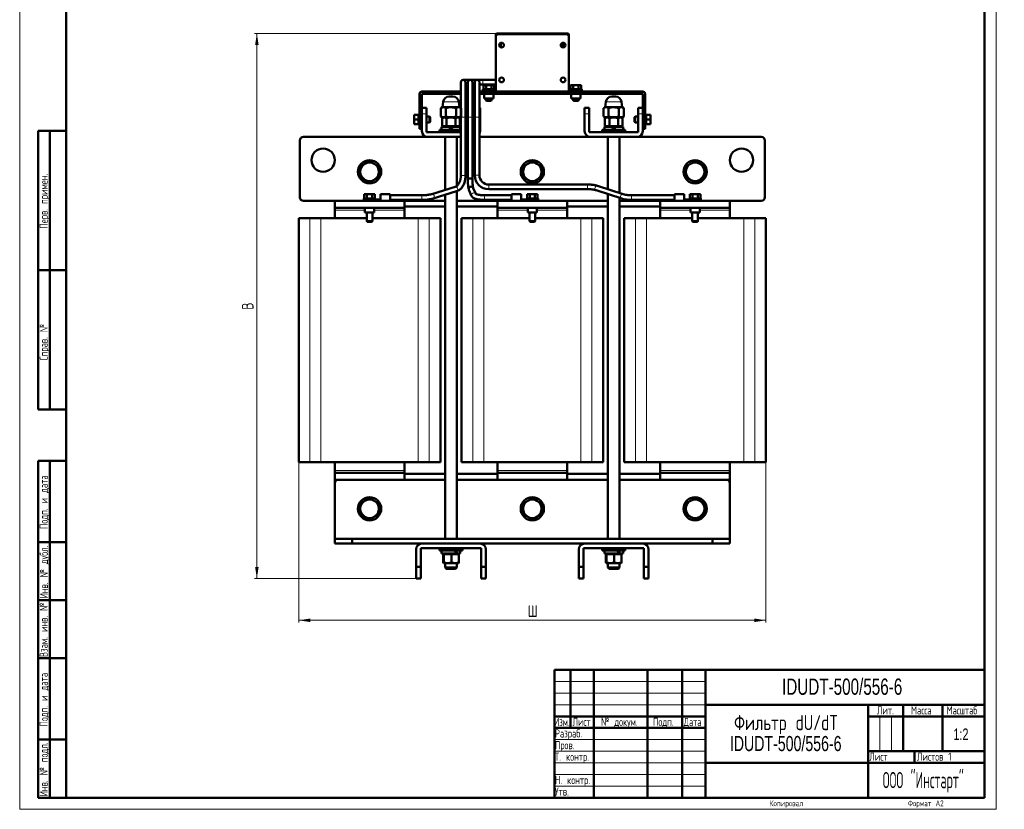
# Model space of a CAD drawing. Header units: millimetres. Extents: x 0 to 847, y 0 to 1188.
# Tile 1 of 2: x 0 to 847, y 0 to 680. Entities that reach past the tile are written whole.
import ezdxf

# ---------------------------------------------------------------- set-up
doc = ezdxf.new("R2010")
doc.units = ezdxf.units.MM
doc.header["$LTSCALE"] = 2
doc.linetypes.add('SLD-Сплошная', pattern=[0])
doc.styles.add('SLDTEXTSTYLE0', font='TXT', dxfattribs={"width": 0.7, "bigfont": 'bigfont'})
doc.styles.add('SLDTEXTSTYLE2', font='TXT', dxfattribs={"width": 0.7})
doc.styles.add('SLDTEXTSTYLE3', font='TXT', dxfattribs={"width": 0.705079, "bigfont": 'bigfont'})
doc.styles.add('SLDTEXTSTYLE4', font='TXT', dxfattribs={"width": 0.648852, "bigfont": 'bigfont'})
doc.styles.add('SLDTEXTSTYLE5', font='TXT', dxfattribs={"width": 0.632021, "bigfont": 'bigfont'})
doc.styles.add('SLDTEXTSTYLE6', font='TXT', dxfattribs={"width": 0.625377, "bigfont": 'bigfont'})
doc.styles.add('SLDTEXTSTYLE7', font='TXT', dxfattribs={"width": 0.516677, "bigfont": 'bigfont'})
doc.dimstyles.new('SLDDIMSTYLE0', dxfattribs={"dimtxt": 10, "dimasz": 10, "dimexe": 0, "dimexo": 0.0625, "dimgap": 2.5, "dimtad": 2, "dimdec": 1, "dimrnd": 1e-09, "dimzin": 12, "dimdsep": 46, "dimtxsty": 'SLDTEXTSTYLE2', "dimsah": 1, "dimcen": 0.09, "dimadec": 0, "dimazin": 3, "dimtfac": 1, "dimtdec": 3, "dimtofl": 0, "dimtmove": 0, "dimatfit": 3, "dimfxl": 1, "dimfrac": 2, "dimtolj": 1, "dimtzin": 12, "dimarcsym": 0})

# ---------------------------------------------------------------- blocks, each defined once
blk = doc.blocks.new('SW_NOTE_0')
at = {"color": 0, "linetype": 'Continuous', "lineweight": 0, "char_height": 13, "attachment_point": 2}
for s, insert, style in [('Фильтр dU/dT', (48.75, 16.71), 'SLDTEXTSTYLE0'), ('IDUDT-500/556-6', (48.47, -1.29), 'SLDTEXTSTYLE2')]:
    blk.add_mtext(s, dxfattribs=dict(at, insert=insert, style=style))
blk = doc.blocks.new('_D')
at = {"color": 7, "linetype": 'SLD-Сплошная', "lineweight": 0}
for p, q in [((240.06, 298.65), (240.06, 160.67)), ((642.06, 298.65), (642.06, 160.67)), ((240.06, 162.67), (642.06, 162.67))]:
    blk.add_line(p, q, dxfattribs=at)
at = {"color": 7, "linetype": 'SLD-Сплошная', "lineweight": 18}
for points in [[(240.06, 162.67), (250.06, 161.13), (250.06, 164.21)], [(642.06, 162.67), (632.06, 164.21), (632.06, 161.13)]]:
    blk.add_solid(points, dxfattribs=at)
at = {"color": 7, "linetype": 'SLD-Сплошная', "lineweight": 18, "insert": (437.15, 175.56), "char_height": 10, "attachment_point": 1, "style": 'SLDTEXTSTYLE0'}
blk.add_mtext('Ш', dxfattribs=at)
blk = doc.blocks.new('_D_1')
at = {"color": 7, "linetype": 'SLD-Сплошная', "lineweight": 0}
for p, q in [((410.74, 667.67), (202.06, 667.67)), ((204.06, 198.67), (204.06, 667.67)), ((341.04, 198.67), (202.06, 198.67))]:
    blk.add_line(p, q, dxfattribs=at)
at = {"color": 7, "linetype": 'SLD-Сплошная', "lineweight": 18}
for points in [[(204.06, 667.67), (202.52, 657.67), (205.6, 657.67)], [(204.06, 198.67), (205.6, 208.67), (202.52, 208.67)]]:
    blk.add_solid(points, dxfattribs=at)
at = {"color": 7, "linetype": 'SLD-Сплошная', "lineweight": 18, "insert": (191.17, 429.97), "char_height": 10, "attachment_point": 1, "rotation": 90, "style": 'SLDTEXTSTYLE0'}
blk.add_mtext('В', dxfattribs=at)

msp = doc.modelspace()

# ---------------------------------------------------------------- linework, layer by layer
at = {"color": 7, "linetype": 'SLD-Сплошная', "lineweight": 18}
for p, q in [((0, 1188), (0, 0)), ((840, 1188), (840, 0)), ((460, 110), (590, 110)), ((460, 100), (590, 100)), ((460, 90), (590, 90)), ((740, 80), (740, 50)), ((750, 80), (750, 50)), ((460, 60), (590, 60)), ((460, 50), (590, 50)), ((460, 40), (590, 40)), ((460, 30), (590, 30)), ((460, 20), (590, 20)), ((0, 0), (840, 0))]:
    msp.add_line(p, q, dxfattribs=at)
at = {"color": 7, "linetype": 'SLD-Сплошная', "lineweight": 50}
for p, q in [((40, 1178), (40, 10)), ((830, 10), (830, 1178)), ((410.76, 666.47), (409.56, 666.47)), ((409.56, 618.67), (409.56, 666.47)), ((471.36, 667.67), (410.76, 667.67)), ((410.76, 667.67), (410.76, 666.47)), ((471.36, 666.47), (471.36, 667.67)), ((471.36, 666.47), (472.56, 666.47)), ((472.56, 666.47), (472.56, 618.67)), ((414.06, 659.61), (414.06, 655.73)), ((467.56, 655.67), (467.56, 659.67)), ((387.56, 627.67), (381.56, 627.67)), ((393.56, 627.67), (387.56, 627.67)), ((398.56, 627.67), (393.56, 627.67)), ((409.56, 627.67), (398.56, 627.67)), ((379.56, 625.67), (379.56, 595.67)), ((383.56, 595.67), (383.56, 625.67)), ((383.56, 623.67), (385.56, 623.67)), ((385.56, 625.67), (385.56, 595.67)), ((389.56, 595.67), (389.56, 625.67)), ((389.56, 623.67), (391.56, 623.67)), ((391.56, 625.67), (391.56, 595.67)), ((395.56, 595.67), (395.56, 625.67)), ((395.56, 623.67), (398.56, 623.67)), ((398.56, 623.67), (409.56, 623.67)), ((398.56, 619.67), (398.56, 618.67)), ((398.56, 619.67), (408.18, 619.67)), ((398.56, 618.67), (398.56, 617.67)), ((403.56, 618.67), (398.56, 618.67)), ((398.99, 619.67), (398.99, 623.27)), ((398.99, 623.27), (401.27, 623.27)), ((401.27, 619.67), (401.27, 623.27)), ((401.27, 623.27), (405.85, 623.27)), ((403.56, 618.67), (409.36, 618.67)), ((405.85, 623.27), (405.85, 619.67)), ((405.85, 623.27), (408.13, 623.27)), ((408.13, 619.67), (408.13, 623.27)), ((408.18, 619.67), (408.56, 619.67)), ((408.56, 618.67), (408.56, 619.67)), ((409.36, 617.67), (409.36, 618.67)), ((472.76, 617.67), (472.76, 618.67)), ((472.76, 618.67), (478.56, 618.67)), ((473.56, 619.67), (473.56, 618.67)), ((473.56, 619.67), (483.18, 619.67)), ((473.99, 619.67), (473.99, 623.27)), ((473.99, 623.27), (476.27, 623.27)), ((476.27, 619.67), (476.27, 623.27)), ((476.27, 623.27), (480.85, 623.27)), ((483.56, 618.67), (478.56, 618.67)), ((480.85, 623.27), (480.85, 619.67)), ((480.85, 623.27), (483.13, 623.27)), ((483.13, 619.67), (483.13, 623.27)), ((483.18, 619.67), (483.56, 619.67)), ((483.56, 618.67), (483.56, 619.67)), ((483.56, 617.67), (483.56, 618.67)), ((344.06, 587.67), (344.06, 615.67)), ((379.56, 617.67), (346.06, 617.67)), ((379.56, 615.67), (346.06, 615.67)), ((346.06, 615.67), (346.06, 603.67)), ((385.56, 617.67), (383.56, 617.67)), ((385.56, 615.67), (383.56, 615.67)), ((391.56, 617.67), (389.56, 617.67)), ((391.56, 615.67), (389.56, 615.67)), ((536.06, 617.67), (395.56, 617.67)), ((536.06, 615.67), (395.56, 615.67)), ((399.56, 615.67), (399.56, 611.67)), ((399.56, 611.67), (403.56, 611.67)), ((401.06, 611.67), (401.06, 610.17)), ((401.06, 610.17), (401.56, 609.67)), ((401.06, 610.17), (406.06, 610.17)), ((403.56, 611.67), (407.56, 611.67)), ((405.56, 609.67), (406.06, 610.17)), ((406.06, 610.17), (406.06, 611.67)), ((407.56, 611.67), (407.56, 615.67)), ((471.56, 617.67), (410.56, 617.67)), ((474.56, 615.67), (474.56, 611.67)), ((474.56, 611.67), (478.56, 611.67)), ((476.06, 611.67), (476.06, 610.17)), ((476.06, 610.17), (476.56, 609.67)), ((476.06, 610.17), (481.06, 610.17)), ((478.56, 611.67), (482.56, 611.67)), ((480.56, 609.67), (481.06, 610.17)), ((481.06, 610.17), (481.06, 611.67)), ((482.56, 611.67), (482.56, 615.67)), ((536.06, 603.67), (536.06, 615.67)), ((538.06, 615.67), (538.06, 587.67)), ((350.06, 603.67), (346.06, 603.67)), ((346.06, 603.67), (346.06, 598.67)), ((350.06, 598.67), (350.06, 603.67)), ((363.87, 604.37), (362.4, 603.52)), ((362.4, 596.22), (362.4, 603.52)), ((364.36, 608.92), (363.86, 604.37)), ((363.86, 604.37), (378.26, 604.37)), ((366.73, 603.52), (366.73, 596.22)), ((375.39, 603.52), (375.39, 596.22)), ((378.26, 604.37), (377.76, 608.92)), ((379.56, 603.61), (378.25, 604.37)), ((379.72, 603.52), (379.72, 596.22)), ((396.06, 603.67), (395.56, 603.67)), ((396.06, 598.67), (396.06, 603.67)), ((401.56, 609.67), (405.56, 609.67)), ((476.56, 609.67), (480.56, 609.67)), ((486.06, 603.67), (486.06, 598.67)), ((490.06, 603.67), (486.06, 603.67)), ((490.06, 598.67), (490.06, 603.67)), ((503.87, 604.37), (502.4, 603.52)), ((502.4, 596.22), (502.4, 603.52)), ((504.36, 608.92), (503.86, 604.37)), ((503.86, 604.37), (518.26, 604.37)), ((506.73, 603.52), (506.73, 596.22)), ((515.39, 603.52), (515.39, 596.22)), ((518.26, 604.37), (517.76, 608.92)), ((519.72, 603.52), (518.25, 604.37)), ((519.72, 603.52), (519.72, 596.22)), ((536.06, 603.67), (532.06, 603.67)), ((532.06, 603.67), (532.06, 598.67)), ((536.06, 598.67), (536.06, 603.67)), ((339.46, 593.67), (339.46, 597.63)), ((343.06, 597.63), (339.46, 597.63)), ((343.06, 593.67), (339.46, 593.67)), ((339.46, 589.71), (339.46, 593.67)), ((344.06, 598.67), (343.06, 598.67)), ((343.06, 588.67), (343.06, 598.67)), ((346.06, 598.67), (346.06, 583.67)), ((350.06, 582.67), (350.06, 598.67)), ((352.56, 596.17), (350.06, 596.17)), ((353.06, 595.67), (352.56, 596.17)), ((352.56, 591.17), (352.56, 596.17)), ((353.06, 591.67), (353.06, 595.67)), ((362.4, 596.22), (363.87, 595.37)), ((364.56, 595.37), (363.55, 594.79)), ((363.55, 594.79), (365.43, 595.37)), ((363.55, 587.87), (363.55, 594.79)), ((363.87, 595.37), (371.06, 595.37)), ((365.43, 595.37), (367.31, 594.79)), ((367.31, 594.79), (371.06, 595.37)), ((367.31, 594.79), (367.31, 587.87)), ((371.06, 595.37), (378.25, 595.37)), ((371.06, 595.37), (374.81, 594.79)), ((374.81, 594.79), (376.69, 595.37)), ((374.81, 587.87), (374.81, 594.79)), ((376.69, 595.37), (378.57, 594.79)), ((378.57, 594.79), (377.56, 595.37)), ((378.25, 595.37), (379.56, 596.13)), ((378.57, 587.87), (378.57, 594.79)), ((379.56, 595.67), (379.56, 545.53)), ((383.56, 545.53), (383.56, 595.67)), ((385.56, 595.67), (385.56, 542.77)), ((389.56, 542.77), (389.56, 595.67)), ((391.56, 595.67), (391.56, 545.67)), ((395.56, 545.67), (395.56, 595.67)), ((396.06, 583.67), (396.06, 598.67)), ((486.06, 583.67), (486.06, 598.67)), ((490.06, 598.67), (490.06, 582.67)), ((502.4, 596.22), (503.87, 595.37)), ((504.56, 595.37), (503.55, 594.79)), ((503.55, 594.79), (505.43, 595.37)), ((503.55, 587.87), (503.55, 594.79)), ((503.87, 595.37), (511.06, 595.37)), ((505.43, 595.37), (507.31, 594.79)), ((507.31, 594.79), (511.06, 595.37)), ((507.31, 594.79), (507.31, 587.87)), ((511.06, 595.37), (518.25, 595.37)), ((511.06, 595.37), (514.81, 594.79)), ((514.81, 594.79), (516.69, 595.37)), ((514.81, 587.87), (514.81, 594.79)), ((516.69, 595.37), (518.57, 594.79)), ((518.57, 594.79), (517.56, 595.37)), ((518.25, 595.37), (519.72, 596.22)), ((518.57, 587.87), (518.57, 594.79)), ((529.56, 596.17), (529.06, 595.67)), ((529.06, 595.67), (529.06, 593.67)), ((529.06, 593.67), (529.06, 591.67)), ((532.06, 596.17), (529.56, 596.17)), ((529.56, 596.17), (529.56, 591.17)), ((532.06, 582.67), (532.06, 598.67)), ((536.06, 598.67), (536.06, 583.67)), ((539.06, 598.67), (538.06, 598.67)), ((539.06, 598.67), (539.06, 595.59)), ((542.66, 597.63), (539.06, 597.63)), ((539.06, 595.59), (539.06, 588.67)), ((539.06, 593.67), (542.66, 593.67)), ((542.66, 597.63), (542.66, 593.67)), ((542.66, 593.67), (542.66, 589.71)), ((343.06, 589.71), (339.46, 589.71)), ((343.06, 588.67), (344.06, 588.67)), ((344.06, 587.67), (344.06, 585.67)), ((344.06, 585.67), (346.06, 585.67)), ((350.06, 591.17), (352.56, 591.17)), ((352.56, 591.17), (353.06, 591.67)), ((361.06, 584.67), (361.06, 582.67)), ((379.56, 584.67), (361.06, 584.67)), ((363.01, 587.27), (363.01, 584.67)), ((369.56, 587.27), (363.01, 587.27)), ((363.55, 587.87), (367.31, 587.87)), ((365.25, 587.87), (365.25, 587.27)), ((367.31, 587.87), (374.81, 587.87)), ((369.56, 587.27), (371.06, 584.67)), ((371.06, 587.27), (369.56, 587.27)), ((379.11, 587.27), (371.06, 587.27)), ((372.56, 584.67), (371.06, 587.27)), ((374.81, 587.87), (378.57, 587.87)), ((376.88, 587.27), (376.88, 587.87)), ((379.11, 584.67), (379.11, 587.27)), ((501.06, 584.67), (501.06, 582.67)), ((521.06, 584.67), (501.06, 584.67)), ((503.01, 587.27), (503.01, 584.67)), ((509.56, 587.27), (503.01, 587.27)), ((503.55, 587.87), (507.31, 587.87)), ((505.25, 587.87), (505.25, 587.27)), ((507.31, 587.87), (514.81, 587.87)), ((509.56, 587.27), (511.06, 584.67)), ((511.06, 587.27), (509.56, 587.27)), ((519.11, 587.27), (511.06, 587.27)), ((512.56, 584.67), (511.06, 587.27)), ((514.81, 587.87), (518.57, 587.87)), ((516.88, 587.27), (516.88, 587.87)), ((519.11, 584.67), (519.11, 587.27)), ((521.06, 582.67), (521.06, 584.67)), ((529.06, 591.67), (529.56, 591.17)), ((529.56, 591.17), (532.06, 591.17)), ((536.06, 585.67), (538.06, 585.67)), ((538.06, 588.67), (539.06, 588.67)), ((538.06, 585.67), (538.06, 587.67)), ((539.06, 589.71), (542.66, 589.71)), ((16, 344), (16, 584)), ((40, 584), (16, 584)), ((16, 344), (16, 584)), ((26, 344), (26, 584)), ((26, 344), (26, 584)), ((351.06, 578.67), (244.06, 578.67)), ((379.56, 582.67), (350.06, 582.67)), ((351.06, 578.67), (379.56, 578.67)), ((366.06, 578.67), (366.06, 533.01)), ((376.06, 536.38), (376.06, 578.67)), ((385.56, 582.67), (383.56, 582.67)), ((383.56, 578.67), (385.56, 578.67)), ((391.56, 582.67), (389.56, 582.67)), ((389.56, 578.67), (391.06, 578.67)), ((391.06, 578.67), (391.56, 578.7)), ((491.06, 578.67), (395.56, 578.67)), ((532.06, 582.67), (490.06, 582.67)), ((531.06, 578.67), (491.06, 578.67)), ((506.06, 578.67), (506.06, 533.67)), ((516.06, 530.38), (516.06, 578.67)), ((638.06, 578.67), (531.06, 578.67)), ((241.06, 575.67), (241.06, 526.67)), ((641.06, 526.67), (641.06, 575.67)), ((297.06, 555.6), (293.06, 553.29)), ((293.06, 553.29), (293.06, 548.67)), ((301.06, 557.91), (297.06, 555.6)), ((305.06, 555.6), (301.06, 557.91)), ((309.06, 553.29), (305.06, 555.6)), ((309.06, 548.67), (309.06, 553.29)), ((437.06, 555.6), (433.06, 553.29)), ((433.06, 553.29), (433.06, 548.67)), ((441.06, 557.91), (437.06, 555.6)), ((445.06, 555.6), (441.06, 557.91)), ((449.06, 553.29), (445.06, 555.6)), ((449.06, 548.67), (449.06, 553.29)), ((577.06, 555.6), (573.06, 553.29)), ((573.06, 553.29), (573.06, 548.67)), ((581.06, 557.91), (577.06, 555.6)), ((585.06, 555.6), (581.06, 557.91)), ((589.06, 553.29), (585.06, 555.6)), ((589.06, 548.67), (589.06, 553.29)), ((293.06, 548.67), (293.06, 544.05)), ((293.06, 544.05), (297.06, 541.74)), ((305.06, 541.74), (309.06, 544.05)), ((309.06, 544.05), (309.06, 548.67)), ((385.56, 542.77), (389.56, 542.77)), ((433.06, 548.67), (433.06, 544.05)), ((433.06, 544.05), (437.06, 541.74)), ((445.06, 541.74), (449.06, 544.05)), ((449.06, 544.05), (449.06, 548.67)), ((573.06, 548.67), (573.06, 544.05)), ((573.06, 544.05), (577.06, 541.74)), ((585.06, 541.74), (589.06, 544.05)), ((589.06, 544.05), (589.06, 548.67)), ((297.06, 541.74), (301.06, 539.43)), ((301.06, 539.43), (305.06, 541.74)), ((374.73, 535.67), (354.57, 529.49)), ((390.16, 534.71), (390.16, 534.71)), ((392.35, 529.67), (390.16, 534.7)), ((488.61, 537.67), (403.56, 537.67)), ((437.06, 541.74), (441.06, 539.43)), ((441.06, 539.43), (445.06, 541.74)), ((519.18, 529.36), (497.19, 536.58)), ((577.06, 541.74), (581.06, 539.43)), ((581.06, 539.43), (585.06, 541.74)), ((296.06, 525.67), (296.06, 524.67)), ((296.06, 525.67), (305.68, 525.67)), ((296.49, 525.67), (296.49, 529.27)), ((296.49, 529.27), (298.77, 529.27)), ((298.77, 525.67), (298.77, 529.27)), ((298.77, 529.27), (303.35, 529.27)), ((303.35, 529.27), (303.35, 525.67)), ((303.35, 529.27), (305.63, 529.27)), ((305.63, 525.67), (305.63, 529.27)), ((305.68, 525.67), (306.06, 525.67)), ((306.06, 524.67), (306.06, 525.67)), ((318.86, 529.27), (310.56, 529.27)), ((310.56, 529.27), (310.56, 524.67)), ((318.86, 523.67), (318.86, 529.27)), ((345.87, 528.47), (318.86, 528.47)), ((355.75, 525.66), (375.91, 531.84)), ((366.06, 528.83), (366.06, 232.67)), ((376.06, 232.67), (376.06, 531.93)), ((386.5, 533.1), (388.84, 527.72)), ((423.26, 528.47), (399.77, 528.47)), ((403.56, 533.67), (488.61, 533.67)), ((431.56, 529.27), (423.26, 529.27)), ((423.26, 529.27), (423.26, 526.47)), ((423.26, 526.47), (423.26, 523.67)), ((431.56, 524.67), (431.56, 529.27)), ((436.06, 525.67), (436.06, 524.67)), ((436.06, 525.67), (445.68, 525.67)), ((436.49, 525.67), (436.49, 529.27)), ((436.49, 529.27), (438.77, 529.27)), ((438.77, 525.67), (438.77, 529.27)), ((438.77, 529.27), (443.35, 529.27)), ((443.35, 529.27), (443.35, 525.67)), ((443.35, 529.27), (445.63, 529.27)), ((445.63, 525.67), (445.63, 529.27)), ((445.68, 525.67), (446.06, 525.67)), ((446.06, 524.67), (446.06, 525.67)), ((495.94, 532.78), (517.93, 525.56)), ((506.06, 529.46), (506.06, 232.67)), ((516.06, 232.67), (516.06, 526.17)), ((563.26, 528.47), (526.51, 528.47)), ((571.56, 529.27), (563.26, 529.27)), ((563.26, 529.27), (563.26, 526.47)), ((563.26, 526.47), (563.26, 523.67)), ((571.56, 524.67), (571.56, 529.27)), ((576.06, 525.67), (576.06, 524.67)), ((576.06, 525.67), (585.68, 525.67)), ((576.49, 525.67), (576.49, 529.27)), ((576.49, 529.27), (578.77, 529.27)), ((578.77, 525.67), (578.77, 529.27)), ((578.77, 529.27), (583.35, 529.27)), ((583.35, 529.27), (583.35, 525.67)), ((583.35, 529.27), (585.63, 529.27)), ((585.63, 525.67), (585.63, 529.27)), ((585.68, 525.67), (586.06, 525.67)), ((586.06, 524.67), (586.06, 525.67)), ((244.06, 523.67), (271.06, 523.67)), ((271.06, 523.67), (271.06, 517.67)), ((331.06, 523.67), (271.06, 523.67)), ((331.06, 517.67), (271.06, 517.67)), ((271.06, 517.67), (271.06, 515.67)), ((296.06, 524.67), (303.86, 524.67)), ((296.31, 524.67), (296.31, 523.67)), ((297.06, 517.67), (297.06, 513.67)), ((310.56, 524.67), (303.86, 524.67)), ((305.06, 513.67), (305.06, 517.67)), ((310.56, 524.67), (310.56, 523.67)), ((318.86, 524.47), (345.87, 524.47)), ((331.06, 523.67), (331.06, 517.67)), ((331.06, 523.67), (366.06, 523.67)), ((331.06, 518.67), (366.06, 518.67)), ((331.06, 517.67), (331.06, 515.67)), ((376.06, 523.67), (411.06, 523.67)), ((376.06, 518.67), (411.06, 518.67)), ((399.77, 524.47), (423.26, 524.47)), ((411.06, 523.67), (411.06, 517.67)), ((471.06, 523.67), (411.06, 523.67)), ((471.06, 517.67), (411.06, 517.67)), ((411.06, 517.67), (411.06, 515.67)), ((431.56, 523.67), (431.56, 524.67)), ((438.27, 524.67), (431.56, 524.67)), ((437.06, 517.67), (437.06, 513.67)), ((438.27, 524.67), (445.68, 524.67)), ((445.06, 513.67), (445.06, 517.67)), ((445.68, 524.67), (446.06, 524.67)), ((445.81, 523.67), (445.81, 524.67)), ((471.06, 523.67), (471.06, 517.67)), ((471.06, 523.67), (506.06, 523.67)), ((471.06, 518.67), (506.06, 518.67)), ((471.06, 517.67), (471.06, 515.67)), ((516.06, 523.67), (551.06, 523.67)), ((516.06, 518.67), (551.06, 518.67)), ((526.51, 524.47), (563.26, 524.47)), ((551.06, 523.67), (551.06, 517.67)), ((611.06, 523.67), (551.06, 523.67)), ((611.06, 517.67), (551.06, 517.67)), ((551.06, 517.67), (551.06, 515.67)), ((571.56, 523.67), (571.56, 524.67)), ((578.27, 524.67), (571.56, 524.67)), ((577.06, 517.67), (577.06, 513.67)), ((578.27, 524.67), (585.68, 524.67)), ((585.06, 513.67), (585.06, 517.67)), ((585.68, 524.67), (586.06, 524.67)), ((585.81, 523.67), (585.81, 524.67)), ((611.06, 523.67), (611.06, 517.67)), ((611.06, 523.67), (638.06, 523.67)), ((611.06, 517.67), (611.06, 515.67)), ((240.06, 298.67), (240.06, 508.67)), ((240.6, 508.67), (240.06, 508.67)), ((249.74, 508.67), (240.6, 508.67)), ((259.2, 508.67), (249.74, 508.67)), ((298.56, 508.67), (259.2, 508.67)), ((271.06, 515.67), (271.06, 508.67)), ((297.06, 513.67), (305.06, 513.67)), ((298.56, 513.67), (298.56, 506.17)), ((303.56, 506.17), (303.56, 513.67)), ((342.92, 508.67), (303.56, 508.67)), ((331.06, 515.67), (331.06, 508.67)), ((352.38, 508.67), (342.92, 508.67)), ((361.52, 508.67), (352.38, 508.67)), ((362.06, 508.67), (361.52, 508.67)), ((362.06, 508.67), (362.06, 298.67)), ((380.06, 298.67), (380.06, 508.67)), ((380.6, 508.67), (380.06, 508.67)), ((389.74, 508.67), (380.6, 508.67)), ((399.2, 508.67), (389.74, 508.67)), ((438.56, 508.67), (399.2, 508.67)), ((411.06, 515.67), (411.06, 508.67)), ((437.06, 513.67), (445.06, 513.67)), ((438.56, 513.67), (438.56, 506.17)), ((443.56, 506.17), (443.56, 513.67)), ((482.92, 508.67), (443.56, 508.67)), ((471.06, 515.67), (471.06, 508.67)), ((492.38, 508.67), (482.92, 508.67)), ((501.52, 508.67), (492.38, 508.67)), ((502.06, 508.67), (501.52, 508.67)), ((502.06, 508.67), (502.06, 298.67)), ((520.06, 298.67), (520.06, 508.67)), ((520.6, 508.67), (520.06, 508.67)), ((529.74, 508.67), (520.6, 508.67)), ((539.2, 508.67), (529.74, 508.67)), ((578.56, 508.67), (539.2, 508.67)), ((551.06, 515.67), (551.06, 508.67)), ((577.06, 513.67), (585.06, 513.67)), ((578.56, 513.67), (578.56, 506.17)), ((583.56, 506.17), (583.56, 513.67)), ((622.92, 508.67), (583.56, 508.67)), ((611.06, 515.67), (611.06, 508.67)), ((632.38, 508.67), (622.92, 508.67)), ((641.52, 508.67), (632.38, 508.67)), ((642.06, 508.67), (641.52, 508.67)), ((642.06, 508.67), (642.06, 298.67)), ((298.56, 506.17), (299.06, 505.67)), ((298.56, 506.17), (303.56, 506.17)), ((299.06, 505.67), (303.06, 505.67)), ((303.06, 505.67), (303.56, 506.17)), ((438.56, 506.17), (439.06, 505.67)), ((438.56, 506.17), (443.56, 506.17)), ((439.06, 505.67), (443.06, 505.67)), ((443.06, 505.67), (443.56, 506.17)), ((578.56, 506.17), (579.06, 505.67)), ((578.56, 506.17), (583.56, 506.17)), ((579.06, 505.67), (583.06, 505.67)), ((583.06, 505.67), (583.56, 506.17)), ((16, 464), (40, 464)), ((16, 344), (40, 344)), ((16, 10), (16, 300)), ((16, 300), (40, 300)), ((26, 10), (26, 300)), ((240.6, 298.67), (240.06, 298.67)), ((249.74, 298.67), (240.6, 298.67)), ((259.2, 298.67), (249.74, 298.67)), ((342.92, 298.67), (259.2, 298.67)), ((271.06, 291.67), (271.06, 298.67)), ((331.06, 291.67), (331.06, 298.67)), ((352.38, 298.67), (342.92, 298.67)), ((361.52, 298.67), (352.38, 298.67)), ((361.52, 298.67), (362.06, 298.67)), ((380.6, 298.67), (380.06, 298.67)), ((389.74, 298.67), (380.6, 298.67)), ((399.2, 298.67), (389.74, 298.67)), ((482.92, 298.67), (399.2, 298.67)), ((411.06, 291.67), (411.06, 298.67)), ((471.06, 291.67), (471.06, 298.67)), ((492.38, 298.67), (482.92, 298.67)), ((501.52, 298.67), (492.38, 298.67)), ((501.52, 298.67), (502.06, 298.67)), ((520.6, 298.67), (520.06, 298.67)), ((529.74, 298.67), (520.6, 298.67)), ((539.2, 298.67), (529.74, 298.67)), ((622.92, 298.67), (539.2, 298.67)), ((551.06, 291.67), (551.06, 298.67)), ((611.06, 291.67), (611.06, 298.67)), ((632.38, 298.67), (622.92, 298.67)), ((641.52, 298.67), (632.38, 298.67)), ((641.52, 298.67), (642.06, 298.67)), ((271.06, 289.67), (271.06, 291.67)), ((331.06, 289.67), (271.06, 289.67)), ((271.06, 283.67), (271.06, 289.67)), ((331.06, 289.67), (331.06, 291.67)), ((331.06, 289.67), (331.06, 283.67)), ((366.06, 288.67), (331.06, 288.67)), ((411.06, 288.67), (376.06, 288.67)), ((411.06, 289.67), (411.06, 291.67)), ((471.06, 289.67), (411.06, 289.67)), ((411.06, 283.67), (411.06, 289.67)), ((471.06, 289.67), (471.06, 291.67)), ((471.06, 289.67), (471.06, 283.67)), ((506.06, 288.67), (471.06, 288.67)), ((551.06, 288.67), (516.06, 288.67)), ((551.06, 289.67), (551.06, 291.67)), ((611.06, 289.67), (551.06, 289.67)), ((551.06, 283.67), (551.06, 289.67)), ((611.06, 289.67), (611.06, 291.67)), ((611.06, 289.67), (611.06, 283.67)), ((331.06, 283.67), (271.06, 283.67)), ((271.06, 283.67), (271.06, 280.67)), ((271.06, 280.67), (271.06, 232.67)), ((366.06, 283.67), (331.06, 283.67)), ((411.06, 283.67), (376.06, 283.67)), ((471.06, 283.67), (411.06, 283.67)), ((506.06, 283.67), (471.06, 283.67)), ((551.06, 283.67), (516.06, 283.67)), ((611.06, 283.67), (551.06, 283.67)), ((611.06, 280.67), (611.06, 283.67)), ((611.06, 280.67), (611.06, 232.67)), ((297.06, 265.6), (293.06, 263.29)), ((293.06, 263.29), (293.06, 258.67)), ((301.06, 267.91), (297.06, 265.6)), ((305.06, 265.6), (301.06, 267.91)), ((309.06, 263.29), (305.06, 265.6)), ((309.06, 258.67), (309.06, 263.29)), ((437.06, 265.6), (433.06, 263.29)), ((433.06, 263.29), (433.06, 258.67)), ((441.06, 267.91), (437.06, 265.6)), ((445.06, 265.6), (441.06, 267.91)), ((449.06, 263.29), (445.06, 265.6)), ((449.06, 258.67), (449.06, 263.29)), ((577.06, 265.6), (573.06, 263.29)), ((573.06, 263.29), (573.06, 258.67)), ((581.06, 267.91), (577.06, 265.6)), ((585.06, 265.6), (581.06, 267.91)), ((589.06, 263.29), (585.06, 265.6)), ((589.06, 258.67), (589.06, 263.29)), ((293.06, 258.67), (293.06, 254.05)), ((309.06, 254.05), (309.06, 258.67)), ((433.06, 258.67), (433.06, 254.05)), ((449.06, 254.05), (449.06, 258.67)), ((573.06, 258.67), (573.06, 254.05)), ((589.06, 254.05), (589.06, 258.67)), ((293.06, 254.05), (297.06, 251.74)), ((297.06, 251.74), (301.06, 249.43)), ((301.06, 249.43), (305.06, 251.74)), ((305.06, 251.74), (309.06, 254.05)), ((433.06, 254.05), (437.06, 251.74)), ((437.06, 251.74), (441.06, 249.43)), ((441.06, 249.43), (445.06, 251.74)), ((445.06, 251.74), (449.06, 254.05)), ((573.06, 254.05), (577.06, 251.74)), ((577.06, 251.74), (581.06, 249.43)), ((581.06, 249.43), (585.06, 251.74)), ((585.06, 251.74), (589.06, 254.05)), ((40, 230), (16, 230)), ((271.06, 232.67), (271.06, 228.67)), ((286.06, 232.67), (271.06, 232.67)), ((286.06, 232.67), (286.06, 228.67)), ((596.06, 232.67), (286.06, 232.67)), ((596.06, 232.67), (596.06, 228.67)), ((611.06, 232.67), (596.06, 232.67)), ((611.06, 232.67), (611.06, 228.67)), ((271.06, 228.67), (286.06, 228.67)), ((286.06, 228.67), (346.06, 228.67)), ((341.06, 223.67), (341.06, 208.67)), ((345.06, 224.67), (397.06, 224.67)), ((345.06, 208.67), (345.06, 224.67)), ((396.06, 228.67), (346.06, 228.67)), ((361.06, 224.67), (361.06, 222.67)), ((361.06, 222.67), (362.69, 222.67)), ((362.69, 222.67), (381.06, 222.67)), ((363.01, 222.67), (363.01, 220.07)), ((379.11, 220.07), (379.11, 222.67)), ((381.06, 222.67), (381.06, 224.67)), ((396.06, 228.67), (486.06, 228.67)), ((397.06, 224.67), (397.06, 208.67)), ((401.06, 208.67), (401.06, 223.67)), ((481.06, 208.67), (481.06, 223.67)), ((485.06, 224.67), (537.06, 224.67)), ((485.06, 224.67), (485.06, 208.67)), ((486.06, 228.67), (536.06, 228.67)), ((501.06, 224.67), (501.06, 222.67)), ((501.06, 222.67), (502.69, 222.67)), ((502.69, 222.67), (521.06, 222.67)), ((503.01, 222.67), (503.01, 220.07)), ((519.11, 220.07), (519.11, 222.67)), ((521.06, 222.67), (521.06, 224.67)), ((536.06, 228.67), (596.06, 228.67)), ((537.06, 208.67), (537.06, 224.67)), ((541.06, 223.67), (541.06, 208.67)), ((596.06, 228.67), (611.06, 228.67)), ((363.01, 220.07), (375.46, 220.07)), ((364.36, 219.47), (364.36, 212.55)), ((364.78, 219.47), (364.36, 219.47)), ((364.57, 211.97), (364.36, 212.55)), ((364.78, 212.55), (364.57, 211.97)), ((364.57, 211.97), (368.13, 211.97)), ((364.78, 219.47), (364.78, 212.55)), ((371.47, 219.47), (364.78, 219.47)), ((368.13, 211.97), (364.78, 212.55)), ((365.25, 220.07), (365.25, 219.47)), ((366.06, 211.97), (366.06, 207.97)), ((371.47, 212.55), (368.13, 211.97)), ((368.13, 211.97), (374.62, 211.97)), ((371.47, 219.47), (371.47, 212.55)), ((377.76, 219.47), (371.47, 219.47)), ((374.62, 211.97), (371.47, 212.55)), ((377.76, 212.55), (374.62, 211.97)), ((374.62, 211.97), (377.55, 211.97)), ((375.46, 220.07), (376.64, 220.07)), ((376.06, 207.97), (376.06, 211.97)), ((376.64, 220.07), (379.11, 220.07)), ((376.88, 219.47), (376.88, 220.07)), ((377.55, 211.97), (377.76, 212.55)), ((377.76, 212.55), (377.76, 219.47)), ((503.01, 220.07), (515.46, 220.07)), ((504.36, 219.47), (504.36, 212.55)), ((504.78, 219.47), (504.36, 219.47)), ((504.57, 211.97), (504.36, 212.55)), ((504.78, 212.55), (504.57, 211.97)), ((504.57, 211.97), (508.13, 211.97)), ((504.78, 219.47), (504.78, 212.55)), ((511.47, 219.47), (504.78, 219.47)), ((508.13, 211.97), (504.78, 212.55)), ((505.25, 220.07), (505.25, 219.47)), ((506.06, 211.97), (506.06, 207.97)), ((511.47, 212.55), (508.13, 211.97)), ((508.13, 211.97), (514.62, 211.97)), ((511.47, 219.47), (511.47, 212.55)), ((517.76, 219.47), (511.47, 219.47)), ((514.62, 211.97), (511.47, 212.55)), ((517.76, 212.55), (514.62, 211.97)), ((514.62, 211.97), (517.55, 211.97)), ((515.46, 220.07), (516.64, 220.07)), ((516.06, 207.97), (516.06, 211.97)), ((516.64, 220.07), (519.11, 220.07)), ((516.88, 219.47), (516.88, 220.07)), ((517.55, 211.97), (517.76, 212.55)), ((517.76, 212.55), (517.76, 219.47)), ((341.06, 208.67), (345.06, 208.67)), ((341.06, 208.67), (341.06, 198.67)), ((345.06, 198.67), (345.06, 208.67)), ((366.06, 207.97), (367.06, 206.97)), ((366.06, 207.97), (376.06, 207.97)), ((367.06, 206.97), (375.06, 206.97)), ((375.06, 206.97), (376.06, 207.97)), ((397.06, 208.67), (401.06, 208.67)), ((397.06, 208.67), (397.06, 198.67)), ((401.06, 198.67), (401.06, 208.67)), ((485.06, 208.67), (481.06, 208.67)), ((481.06, 208.67), (481.06, 198.67)), ((485.06, 198.67), (485.06, 208.67)), ((506.06, 207.97), (507.06, 206.97)), ((506.06, 207.97), (516.06, 207.97)), ((507.06, 206.97), (515.06, 206.97)), ((515.06, 206.97), (516.06, 207.97)), ((541.06, 208.67), (537.06, 208.67)), ((537.06, 208.67), (537.06, 198.67)), ((541.06, 208.67), (541.06, 198.67)), ((341.06, 198.67), (345.06, 198.67)), ((397.06, 198.67), (401.06, 198.67)), ((485.06, 198.67), (481.06, 198.67)), ((541.06, 198.67), (537.06, 198.67)), ((40, 180), (16, 180)), ((40, 130), (16, 130)), ((460, 120), (830, 120)), ((460, 120), (460, 10)), ((474, 70), (474, 120)), ((494, 120), (494, 10)), ((540, 120), (540, 10)), ((570, 120), (570, 10)), ((590, 120), (590, 10)), ((590, 90), (830, 90)), ((730, 90), (730, 10)), ((760, 90), (760, 50)), ((794, 90), (794, 50)), ((460, 80), (590, 80)), ((730, 80), (830, 80)), ((460, 70), (590, 70)), ((16, 60), (40, 60)), ((730, 50), (830, 50)), ((770, 50), (770, 40)), ((590, 40), (830, 40)), ((16, 10), (40, 10)), ((40, 10), (830, 10))]:
    msp.add_line(p, q, dxfattribs=at)
at = {"color": 7, "linetype": 'SLD-Сплошная', "lineweight": 25}
for p, q in [((40, 1178), (40, 10)), ((40, 464), (16, 464))]:
    msp.add_line(p, q, dxfattribs=at)
at = {"color": 8, "linetype": 'SLD-Сплошная', "lineweight": 18}
for p, q in [((471.36, 666.47), (410.76, 666.47)), ((414.56, 655.67), (414.56, 659.67)), ((467.06, 659.61), (467.06, 655.73)), ((398.56, 623.67), (398.56, 627.67)), ((403.56, 617.67), (403.56, 618.67)), ((478.56, 618.67), (478.56, 617.67)), ((364.36, 608.92), (377.76, 608.92)), ((504.36, 608.92), (517.76, 608.92)), ((350.06, 598.67), (346.06, 598.67)), ((379.56, 595.67), (381.56, 595.67)), ((381.56, 595.67), (383.56, 595.67)), ((385.56, 595.67), (387.56, 595.67)), ((387.56, 595.67), (389.56, 595.67)), ((395.56, 595.67), (391.56, 595.67)), ((396.06, 598.67), (395.56, 598.67)), ((486.06, 598.67), (490.06, 598.67)), ((532.06, 598.67), (536.06, 598.67)), ((346.06, 587.67), (344.06, 587.67)), ((538.06, 587.67), (536.06, 587.67)), ((379.56, 545.53), (383.56, 545.53)), ((395.56, 545.67), (391.56, 545.67)), ((403.56, 537.67), (403.56, 533.67)), ((488.61, 533.67), (488.61, 537.67)), ((345.87, 524.47), (345.87, 528.47)), ((399.77, 525.97), (399.77, 528.47)), ((399.77, 524.47), (399.77, 525.97)), ((526.51, 525.97), (526.51, 528.47)), ((526.51, 524.47), (526.51, 525.97)), ((302.35, 523.67), (302.35, 524.67)), ((439.77, 524.67), (439.77, 523.67)), ((579.77, 524.67), (579.77, 523.67)), ((240.6, 298.67), (240.6, 508.67)), ((249.74, 298.67), (249.74, 508.67)), ((259.2, 298.67), (259.2, 508.67)), ((271.06, 515.67), (297.06, 515.67)), ((305.06, 515.67), (331.06, 515.67)), ((342.92, 298.67), (342.92, 508.67)), ((352.38, 508.67), (352.38, 298.67)), ((361.52, 508.67), (361.52, 298.67)), ((380.6, 298.67), (380.6, 508.67)), ((389.74, 298.67), (389.74, 508.67)), ((399.2, 298.67), (399.2, 508.67)), ((411.06, 515.67), (437.06, 515.67)), ((445.06, 515.67), (471.06, 515.67)), ((482.92, 298.67), (482.92, 508.67)), ((492.38, 508.67), (492.38, 298.67)), ((501.52, 508.67), (501.52, 298.67)), ((520.6, 298.67), (520.6, 508.67)), ((529.74, 298.67), (529.74, 508.67)), ((539.2, 298.67), (539.2, 508.67)), ((551.06, 515.67), (577.06, 515.67)), ((585.06, 515.67), (611.06, 515.67)), ((622.92, 298.67), (622.92, 508.67)), ((632.38, 508.67), (632.38, 298.67)), ((641.52, 508.67), (641.52, 298.67)), ((271.06, 291.67), (331.06, 291.67)), ((411.06, 291.67), (471.06, 291.67)), ((551.06, 291.67), (611.06, 291.67))]:
    msp.add_line(p, q, dxfattribs=at)
at = {"color": 8, "linetype": 'SLD-Сплошная', "lineweight": 18, "flags": 128}
for points in [[(374.73, 535.67), (375.07, 535.72), (375.67, 535.57), (376.22, 535.14), (376.63, 534.51), (376.85, 533.76), (376.83, 533.01), (376.58, 532.37), (376.13, 531.94), (375.91, 531.84)], [(495.94, 532.78), (495.44, 533.1), (495.09, 533.66), (494.97, 534.38), (495.09, 535.14), (495.44, 535.84), (495.95, 536.36), (496.56, 536.62), (497.17, 536.59), (497.19, 536.58)], [(517.94, 525.55), (517.73, 525.65), (517.27, 526.07), (517.01, 526.71), (516.99, 527.46), (517.2, 528.21), (517.62, 528.84), (518.19, 529.27), (518.81, 529.42), (519.2, 529.35)]]:
    msp.add_lwpolyline(points, dxfattribs=at)
at = {"color": 7, "linetype": 'SLD-Сплошная', "lineweight": 50}
for centre, radius in [((414.56, 657.67), 2), ((467.56, 657.67), 2), ((414.56, 627.67), 2), ((467.56, 627.67), 2), ((261.06, 558.67), 10), ((621.06, 558.67), 10), ((301.06, 548.67), 10), ((441.06, 548.67), 10), ((581.06, 548.67), 10), ((301.06, 258.67), 10), ((441.06, 258.67), 10), ((581.06, 258.67), 10)]:
    msp.add_circle(centre, radius, dxfattribs=at)
for centre, radius, start, end in [((410.76, 666.47), 1.2, 90, 180), ((410.76, 666.47), 0.2, 90, 180), ((471.36, 666.47), 1.2, 0, 90), ((471.36, 666.47), 0.2, 0, 90), ((381.56, 625.67), 2, 0, 180), ((387.56, 625.67), 2, 0, 180), ((393.56, 625.67), 2, 90, 180), ((393.56, 625.67), 2, 0, 90), ((409.36, 618.87), 0.2, 270, 0), ((410.56, 618.67), 1, 180, 270), ((471.56, 618.67), 1, 270, 0), ((472.76, 618.87), 0.2, 180, 270), ((346.06, 615.67), 2, 90, 180), ((369.33, 608.37), 5, 90, 173.65981), ((372.79, 608.37), 5, 6.34019, 90), ((409.36, 618.87), 1.2, 270, 301.65446), ((472.76, 618.87), 1.2, 238.34554, 270), ((509.33, 608.37), 5, 90, 173.65981), ((512.79, 608.37), 5, 6.34019, 90), ((536.06, 615.67), 2, 0, 90), ((244.06, 575.67), 3, 90, 180), ((351.06, 583.67), 5, 180, 270), ((391.06, 583.67), 5, 334.15807, 0), ((491.06, 583.67), 5, 180, 270), ((531.06, 583.67), 5, 270, 0), ((638.06, 575.67), 3, 0, 90), ((301.06, 548.67), 8, 120, 180), ((301.06, 548.67), 8, 60, 120), ((301.06, 548.67), 8, 0, 60), ((441.06, 548.67), 8, 120, 180), ((441.06, 548.67), 8, 60, 120), ((441.06, 548.67), 8, 0, 60), ((581.06, 548.67), 8, 120, 180), ((581.06, 548.67), 8, 60, 120), ((581.06, 548.67), 8, 0, 60), ((301.06, 548.67), 8, 180, 240), ((301.06, 548.67), 8, 300, 0), ((403.56, 545.67), 12, 180, 270), ((403.56, 545.67), 8, 180, 270), ((441.06, 548.67), 8, 180, 240), ((441.06, 548.67), 8, 300, 0), ((581.06, 548.67), 8, 180, 240), ((581.06, 548.67), 8, 300, 0), ((301.06, 548.67), 8, 240, 300), ((388.35, 533.85), 2, 25.03604, 201.96109), ((441.06, 548.67), 8, 240, 300), ((581.06, 548.67), 8, 240, 300), ((244.06, 526.67), 3, 180, 270), ((638.06, 526.67), 3, 270, 0), ((274.06, 280.67), 3, 90, 180), ((608.06, 280.67), 3, 0, 90), ((301.06, 258.67), 8, 120, 180), ((301.06, 258.67), 8, 60, 120), ((301.06, 258.67), 8, 0, 60), ((441.06, 258.67), 8, 120, 180), ((441.06, 258.67), 8, 60, 120), ((441.06, 258.67), 8, 0, 60), ((581.06, 258.67), 8, 120, 180), ((581.06, 258.67), 8, 60, 120), ((581.06, 258.67), 8, 0, 60), ((301.06, 258.67), 8, 180, 240), ((301.06, 258.67), 8, 300, 0), ((441.06, 258.67), 8, 180, 240), ((441.06, 258.67), 8, 300, 0), ((581.06, 258.67), 8, 180, 240), ((581.06, 258.67), 8, 300, 0), ((301.06, 258.67), 8, 240, 300), ((441.06, 258.67), 8, 240, 300), ((581.06, 258.67), 8, 240, 300), ((346.06, 223.67), 5, 90, 180), ((396.06, 223.67), 5, 0, 90), ((486.06, 223.67), 5, 90, 180), ((536.06, 223.67), 5, 0, 90)]:
    msp.add_arc(centre, radius, start, end, dxfattribs=at)
at = {"color": 8, "linetype": 'SLD-Сплошная', "lineweight": 18}
for centre, radius, start, end in [((354.78, 527.58), 1.91, 359.79111, 96.57122), ((355.11, 527.16), 1.63, 292.54209, 14.59632), ((390.67, 528.47), 1.98, 90.10382, 202.001), ((390.75, 528.54), 1.92, 23.26089, 92.46228)]:
    msp.add_arc(centre, radius, start, end, dxfattribs=at)
at = {"color": 7, "linetype": 'SLD-Сплошная', "lineweight": 50}
for centre, start_param, end_param in [((371.06, 220.07), 4.580902, 4.768473), ((371.06, 222.67), 4.39333, 4.580902), ((511.06, 220.07), 4.580902, 4.768473), ((511.06, 222.67), 4.39333, 4.580902)]:
    msp.add_ellipse(centre, major_axis=(-7.26, 13.82), ratio=0.251857, start_param=start_param, end_param=end_param, dxfattribs=at)
for points, knots in [([(372.79, 613.37), (372.76, 613.37), (372.71, 613.37), (372.37, 613.37), (372.02, 613.37), (371.61, 613.37), (371.06, 613.37), (370.51, 613.37), (370.1, 613.37), (369.83, 613.37), (369.61, 613.37), (369.39, 613.37), (369.36, 613.37), (369.33, 613.37)], [0, 0, 0, 0, 0.124741, 0.249482, 0.314962, 0.379858, 0.499659, 0.619461, 0.68504, 0.749836, 0.815555, 0.880198, 1, 1, 1, 1]), ([(512.79, 613.37), (512.76, 613.37), (512.71, 613.37), (512.37, 613.37), (512.02, 613.37), (511.61, 613.37), (511.06, 613.37), (510.51, 613.37), (510.1, 613.37), (509.83, 613.37), (509.61, 613.37), (509.39, 613.37), (509.36, 613.37), (509.33, 613.37)], [0, 0, 0, 0, 0.1247409, 0.2494819, 0.3149623, 0.3798575, 0.4996592, 0.6194609, 0.6850399, 0.7498363, 0.8155545, 0.8801983, 1, 1, 1, 1]), ([(362.4, 603.52), (362.78, 603.71), (363.54, 604.1), (365.01, 604.32), (366.06, 603.83), (366.73, 603.52)], [0, 0, 0, 0, 0.264874, 0.535491, 1, 1, 1, 1]), ([(366.73, 603.52), (367.48, 603.71), (369, 604.1), (371.95, 604.32), (374.06, 603.83), (375.39, 603.52)], [0, 0, 0, 0, 0.264874, 0.535491, 1, 1, 1, 1]), ([(375.39, 603.52), (375.77, 603.71), (376.53, 604.1), (378, 604.32), (379.05, 603.83), (379.72, 603.52)], [0, 0, 0, 0, 0.264874, 0.535491, 1, 1, 1, 1]), ([(502.4, 603.52), (502.78, 603.71), (503.54, 604.1), (505.01, 604.32), (506.06, 603.83), (506.73, 603.52)], [0, 0, 0, 0, 0.264874, 0.535491, 1, 1, 1, 1]), ([(506.73, 603.52), (507.48, 603.71), (509, 604.1), (511.95, 604.32), (514.06, 603.83), (515.39, 603.52)], [0, 0, 0, 0, 0.264874, 0.535491, 1, 1, 1, 1]), ([(515.39, 603.52), (515.77, 603.71), (516.53, 604.1), (518, 604.32), (519.05, 603.83), (519.72, 603.52)], [0, 0, 0, 0, 0.264874, 0.535491, 1, 1, 1, 1]), ([(362.4, 596.22), (362.78, 596.03), (363.54, 595.64), (365.01, 595.43), (366.06, 595.91), (366.73, 596.22)], [0, 0, 0, 0, 0.264874, 0.535491, 1, 1, 1, 1]), ([(366.73, 596.22), (367.43, 596.04), (368.85, 595.67), (371.05, 595.49), (373.25, 595.67), (374.67, 596.04), (375.39, 596.22)], [0, 0, 0, 0, 0.247728, 0.499998, 0.747254, 1, 1, 1, 1]), ([(375.39, 596.22), (375.77, 596.03), (376.53, 595.64), (378, 595.43), (379.05, 595.91), (379.72, 596.22)], [0, 0, 0, 0, 0.264874, 0.535491, 1, 1, 1, 1]), ([(502.4, 596.22), (502.78, 596.03), (503.54, 595.64), (505.01, 595.43), (506.06, 595.91), (506.73, 596.22)], [0, 0, 0, 0, 0.264874, 0.535491, 1, 1, 1, 1]), ([(506.73, 596.22), (507.43, 596.04), (508.85, 595.67), (511.05, 595.49), (513.25, 595.67), (514.67, 596.04), (515.39, 596.22)], [0, 0, 0, 0, 0.247728, 0.499998, 0.747254, 1, 1, 1, 1]), ([(515.39, 596.22), (515.77, 596.03), (516.53, 595.64), (518, 595.43), (519.05, 595.91), (519.72, 596.22)], [0, 0, 0, 0, 0.264874, 0.535491, 1, 1, 1, 1]), ([(379.56, 545.53), (379.54, 544.93), (379.52, 544.09), (379.35, 542.88), (379.16, 541.88), (378.85, 540.75), (378.44, 539.66), (377.94, 538.63), (377.36, 537.72), (376.72, 536.95), (376.04, 536.33), (375.36, 535.89), (374.93, 535.75), (374.73, 535.68)], [0, 0, 0, 0, 0.123422, 0.173781, 0.25659, 0.341472, 0.431274, 0.523566, 0.617566, 0.71303, 0.810358, 0.911075, 1, 1, 1, 1]), ([(375.9, 531.88), (376.16, 531.95), (376.88, 532.16), (378, 532.81), (379.21, 533.76), (380.29, 534.94), (381.23, 536.31), (382.01, 537.8), (382.62, 539.39), (383.05, 540.91), (383.32, 542.31), (383.51, 543.79), (383.54, 544.87), (383.56, 545.53)], [0, 0, 0, 0, 0.056517, 0.157671, 0.260066, 0.362801, 0.464748, 0.564696, 0.660789, 0.757665, 0.827741, 0.893811, 1, 1, 1, 1]), ([(385.56, 542.77), (385.56, 542.16), (385.57, 541.31), (385.6, 540.11), (385.64, 539.14), (385.7, 538.07), (385.77, 537.05), (385.87, 536.1), (385.97, 535.25), (386.09, 534.51), (386.24, 533.87), (386.34, 533.43), (386.48, 533.16), (386.52, 533.09)], [0, 0, 0, 0, 0.14566, 0.202104, 0.294647, 0.387757, 0.48476, 0.58263, 0.680186, 0.776613, 0.871905, 0.968072, 1, 1, 1, 1]), ([(390.16, 534.72), (390.14, 534.77), (390.11, 534.88), (390.02, 535.27), (389.93, 535.83), (389.84, 536.55), (389.75, 537.5), (389.67, 538.58), (389.62, 539.67), (389.59, 540.65), (389.56, 541.66), (389.56, 542.39), (389.56, 542.77)], [0, 0, 0, 0, 0.080836, 0.170541, 0.26886, 0.372957, 0.480475, 0.615708, 0.72162, 0.803224, 0.895806, 1, 1, 1, 1]), ([(497.17, 536.58), (497.11, 536.6), (496.7, 536.76), (495.84, 536.96), (494.55, 537.23), (493.23, 537.41), (491.98, 537.54), (490.84, 537.62), (489.75, 537.66), (488.98, 537.67), (488.61, 537.67)], [0, 0, 0, 0, 0.031719, 0.199769, 0.351073, 0.525291, 0.658221, 0.764247, 0.886526, 1, 1, 1, 1]), ([(354.56, 529.49), (354.37, 529.43), (353.91, 529.29), (352.98, 529.08), (351.83, 528.88), (350.6, 528.72), (349.43, 528.61), (348.29, 528.53), (347.14, 528.48), (346.32, 528.47), (345.87, 528.47)], [0, 0, 0, 0, 0.093963, 0.237402, 0.38149, 0.519858, 0.654302, 0.754932, 0.868139, 1, 1, 1, 1]), ([(345.87, 524.47), (346.57, 524.48), (347.54, 524.49), (348.94, 524.56), (350.09, 524.65), (351.4, 524.78), (352.68, 524.96), (353.91, 525.19), (354.94, 525.42), (355.51, 525.6), (355.73, 525.67)], [0, 0, 0, 0, 0.1871232, 0.2615895, 0.3840789, 0.5087531, 0.6401071, 0.7744566, 0.910506, 1, 1, 1, 1]), ([(388.85, 527.73), (388.96, 527.51), (389.22, 527), (389.88, 526.41), (390.7, 525.92), (391.72, 525.5), (392.97, 525.14), (394.36, 524.87), (395.71, 524.69), (396.86, 524.58), (397.98, 524.51), (398.94, 524.47), (399.57, 524.47), (399.77, 524.47)], [0, 0, 0, 0, 0.069803, 0.162216, 0.272071, 0.382209, 0.499959, 0.626241, 0.727441, 0.804112, 0.872714, 0.959363, 1, 1, 1, 1]), ([(399.77, 528.47), (399.22, 528.48), (398.46, 528.49), (397.37, 528.55), (396.49, 528.63), (395.53, 528.74), (394.64, 528.89), (393.86, 529.06), (393.21, 529.24), (392.72, 529.41), (392.42, 529.55), (392.28, 529.64), (392.3, 529.63), (392.3, 529.63)], [0, 0, 0, 0, 0.152227, 0.212694, 0.311257, 0.410097, 0.512076, 0.61333, 0.711752, 0.805411, 0.892826, 0.973374, 1, 1, 1, 1]), ([(488.61, 533.67), (489.19, 533.66), (490, 533.65), (491.15, 533.59), (492.08, 533.51), (493.1, 533.39), (494.07, 533.24), (494.93, 533.07), (495.56, 532.91), (495.84, 532.81), (495.92, 532.78)], [0, 0, 0, 0, 0.199724, 0.279125, 0.408795, 0.539257, 0.674399, 0.809306, 0.941346, 1, 1, 1, 1]), ([(517.95, 525.56), (518.01, 525.54), (518.42, 525.38), (519.28, 525.18), (520.57, 524.92), (521.89, 524.73), (523.14, 524.6), (524.28, 524.53), (525.37, 524.48), (526.14, 524.47), (526.51, 524.47)], [0, 0, 0, 0, 0.031733, 0.199781, 0.351082, 0.525298, 0.658226, 0.76425, 0.886528, 1, 1, 1, 1]), ([(526.51, 528.47), (525.93, 528.48), (525.12, 528.49), (523.97, 528.55), (523.04, 528.63), (522.02, 528.75), (521.05, 528.9), (520.19, 529.07), (519.56, 529.23), (519.29, 529.33), (519.2, 529.36)], [0, 0, 0, 0, 0.199735, 0.279142, 0.408819, 0.539289, 0.674439, 0.809354, 0.941401, 1, 1, 1, 1])]:
    msp.add_open_spline(points, degree=3, knots=knots, dxfattribs=at)

# ---------------------------------------------------------------- block references
at = {"color": 7, "linetype": 'Continuous', "lineweight": 0}
msp.add_blockref('SW_NOTE_0', (610.58, 64.39), dxfattribs=at)

# ---------------------------------------------------------------- texts
at = {"color": 7, "linetype": 'Continuous', "lineweight": 0, "char_height": 7, "attachment_point": 2, "rotation": 90, "style": 'SLDTEXTSTYLE0'}
for s, insert in [('Перв. примен.', (17.2, 523.37)), ('Справ. №', (17.2, 402.02)), ('Подп. и дата', (17.2, 264.35)), ('Инв. № дубл.', (17.32, 204.27)), ('Взам. инв. №', (17.2, 154.41)), ('Подп. и дата', (17.2, 94.35)), ('Инв. № подл.', (17.2, 34.36))]:
    msp.add_mtext(s, dxfattribs=dict(at, insert=insert))
at = {"color": 7, "linetype": 'Continuous', "lineweight": 0}
for s, insert, char_height, attachment_point, style in [('IDUDT-500/556-6', (707.62, 112.55), 14, 2, 'SLDTEXTSTYLE2'), ('Лит.', (744.81, 88.68), 7, 2, 'SLDTEXTSTYLE0'), ('Масса', (775.72, 88.68), 7, 2, 'SLDTEXTSTYLE0'), ('Масштаб', (810.69, 88.68), 7, 2, 'SLDTEXTSTYLE3'), ('Изм.', (466.55, 78.68), 7, 2, 'SLDTEXTSTYLE6'), ('Лист', (483.41, 78.8), 7, 2, 'SLDTEXTSTYLE5'), ('№ докум.', (515.97, 78.8), 7, 2, 'SLDTEXTSTYLE0'), ('Подп.', (553.75, 78.8), 7, 2, 'SLDTEXTSTYLE0'), ('Дата', (578.94, 78.68), 7, 2, 'SLDTEXTSTYLE4'), ('Разраб.', (460.5, 68.8), 7, 1, 'SLDTEXTSTYLE0'), ('1:2', (809.81, 69.57), 10, 2, 'SLDTEXTSTYLE2'), ('Пров.', (460.5, 58.68), 7, 1, 'SLDTEXTSTYLE0'), ('Т. контр.', (460.5, 48.8), 7, 1, 'SLDTEXTSTYLE0'), ('Лист', (731, 48.8), 7, 1, 'SLDTEXTSTYLE0'), ('Листов 1', (772, 48.8), 7, 1, 'SLDTEXTSTYLE0'), ('Н. контр.', (460.5, 28.68), 7, 1, 'SLDTEXTSTYLE0'), ('ООО "Инстарт"', (777.42, 32.16), 14, 2, 'SLDTEXTSTYLE7'), ('Утв.', (460.5, 18.8), 7, 1, 'SLDTEXTSTYLE0'), ('Копировал', (659.61, 7.65), 5, 2, 'SLDTEXTSTYLE0'), ('Формат А2', (779.59, 7.65), 5, 2, 'SLDTEXTSTYLE0')]:
    msp.add_mtext(s, dxfattribs=dict(at, insert=insert, char_height=char_height, attachment_point=attachment_point, style=style))

# ---------------------------------------------------------------- dimensions: what is measured, and where the dimension line sits
at = {"color": 7, "linetype": 'SLD-Сплошная', "lineweight": 18}
dim = msp.add_linear_dim(base=(204.06, 667.67), p1=(341.06, 198.67), p2=(410.76, 667.67), angle=90, text='В', dimstyle='SLDDIMSTYLE0', dxfattribs=at)
dim.commit()
dim.dimension.update_dxf_attribs({"geometry": '_D_1', "text_midpoint": (204.06, 433.17), "dimtype": 160})
dim = msp.add_linear_dim(base=(642.06, 162.67), p1=(240.06, 298.67), p2=(642.06, 298.67), text='Ш', dimstyle='SLDDIMSTYLE0', dxfattribs=at)
dim.commit()
dim.dimension.update_dxf_attribs({"geometry": '_D', "text_midpoint": (441.06, 162.67), "dimtype": 160})

doc.saveas('drawing.dxf')
